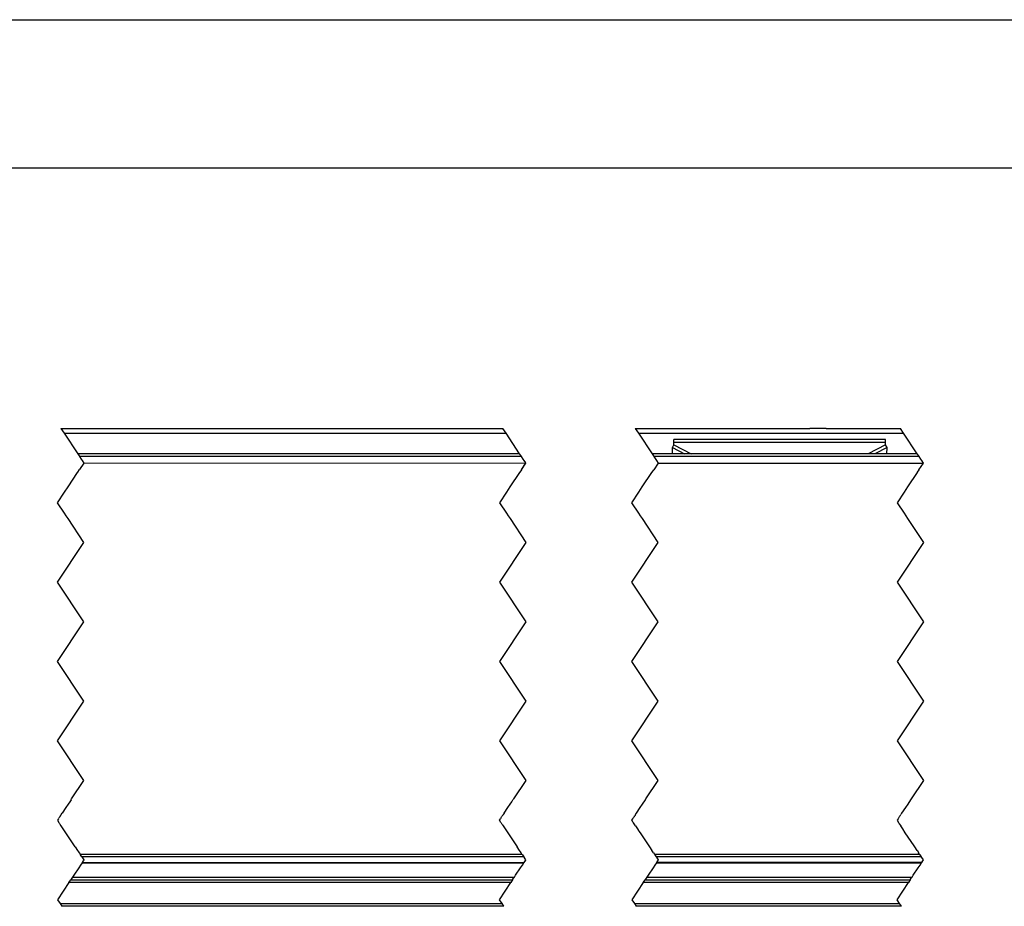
# Model space of a CAD drawing. Header units: millimetres. Extents: x -418 to 2050, y -784 to 1107.
# Tile 18 of 61: x 193 to 268, y 24 to 91. Entities that reach past the tile are written whole.
import ezdxf

# ---------------------------------------------------------------- set-up
doc = ezdxf.new("R2010")
doc.units = ezdxf.units.MM
doc.linetypes.add('DOT_CENTER', pattern=[14, 12, -1, 0, -1])
doc.layers.add('1', color=7, linetype='Continuous')
doc.styles.add('CONVERTER_12', font='txt.shx', dxfattribs={"width": 0.9})
doc.dimstyles.new('ME10_DIM_25', dxfattribs={"dimtxt": 2, "dimasz": 2, "dimexe": 1, "dimexo": 1, "dimgap": 1, "dimtad": 1, "dimdsep": 46, "dimtxsty": 'CONVERTER_12', "dimsah": 1, "dimcen": 0.09, "dimclrd": 2, "dimclre": 2, "dimclrt": 2, "dimadec": 0, "dimazin": 0, "dimtol": 1, "dimtp": 0.4, "dimtm": 0.4, "dimtfac": 0.75, "dimtdec": 0, "dimtix": 1, "dimtmove": 0, "dimatfit": 3, "dimfxl": 1, "dimtolj": 1, "dimtzin": 0, "dimarcsym": 0})
doc.dimstyles.get("Standard").update_dxf_attribs({"dimtxt": 0.18, "dimasz": 0.18, "dimexe": 0.18, "dimexo": 0.0625, "dimgap": 0.09, "dimtad": 0, "dimtih": 1, "dimtoh": 1, "dimdec": 4, "dimzin": 0, "dimdsep": 46, "dimtxsty": 'Standard', "dimcen": 0.09, "dimadec": 0, "dimazin": 0, "dimtfac": 1, "dimtdec": 4, "dimtofl": 0, "dimtmove": 0, "dimatfit": 3, "dimfxl": 1, "dimtolj": 1, "dimtzin": 0, "dimarcsym": 0})

# ---------------------------------------------------------------- blocks, each defined once
blk = doc.blocks.new('REGLA_SV2-1340__16', base_point=(-302.89, 26.248))
at = {"color": 2, "linetype": 'DOT_CENTER'}
for p, q in [((197.578, 58.452), (197.683, 58.294)), ((197.683, 58.294), (197.711, 58.252)), ((197.711, 58.252), (197.848, 58.048)), ((197.848, 58.048), (197.915, 57.947)), ((231.07, 58.294), (230.965, 58.452)), ((231.098, 58.252), (231.07, 58.294)), ((231.235, 58.048), (231.098, 58.252)), ((231.302, 57.947), (231.235, 58.048)), ((240.965, 58.452), (241.07, 58.294)), ((241.07, 58.294), (241.098, 58.252)), ((241.098, 58.252), (241.302, 57.947)), ((261.107, 58.294), (261.001, 58.452)), ((261.135, 58.252), (261.107, 58.294)), ((261.271, 58.048), (261.135, 58.252)), ((261.338, 57.947), (261.271, 58.048)), ((198.046, 57.75), (197.711, 57.248)), ((197.915, 57.947), (198.046, 57.75)), ((231.092, 57.238), (231.427, 57.759)), ((231.427, 57.759), (231.302, 57.947)), ((241.433, 57.75), (241.092, 57.238)), ((241.302, 57.947), (241.433, 57.75)), ((261.128, 57.238), (261.47, 57.75)), ((261.47, 57.75), (261.338, 57.947)), ((196.845, 55.948), (197.572, 57.038)), ((197.572, 57.038), (197.58, 57.05)), ((197.58, 57.05), (197.711, 57.248)), ((230.958, 57.038), (230.231, 55.948)), ((230.966, 57.05), (230.958, 57.038)), ((231.092, 57.238), (230.966, 57.05)), ((240.231, 55.948), (240.958, 57.038)), ((240.958, 57.038), (240.966, 57.05)), ((240.966, 57.05), (241.092, 57.238)), ((260.995, 57.038), (260.268, 55.948)), ((261.003, 57.05), (260.995, 57.038)), ((261.128, 57.238), (261.003, 57.05)), ((196.578, 55.548), (196.845, 55.948)), ((230.231, 55.948), (229.965, 55.548)), ((240.098, 55.748), (240.231, 55.948)), ((260.268, 55.948), (260.135, 55.748)), ((196.046, 54.75), (196.578, 55.548)), ((229.965, 55.548), (229.433, 54.75)), ((239.433, 54.75), (239.965, 55.548)), ((239.965, 55.548), (240.098, 55.748)), ((260.001, 55.548), (259.47, 54.75)), ((260.135, 55.748), (260.001, 55.548)), ((196.581, 53.948), (196.046, 54.75)), ((229.433, 54.75), (229.968, 53.948)), ((239.968, 53.948), (239.433, 54.75)), ((259.47, 54.75), (260.005, 53.948)), ((196.715, 53.748), (196.581, 53.948)), ((196.848, 53.548), (196.715, 53.748)), ((229.968, 53.948), (230.101, 53.748)), ((230.101, 53.748), (230.235, 53.548)), ((240.101, 53.748), (239.968, 53.948)), ((240.235, 53.548), (240.101, 53.748)), ((260.005, 53.948), (260.138, 53.748)), ((260.138, 53.748), (260.271, 53.548)), ((198.046, 51.75), (196.848, 53.548)), ((230.235, 53.548), (231.433, 51.75)), ((241.433, 51.75), (240.235, 53.548)), ((260.271, 53.548), (261.47, 51.75)), ((196.046, 48.75), (198.046, 51.75)), ((231.433, 51.75), (229.433, 48.75)), ((239.433, 48.75), (241.433, 51.75)), ((261.47, 51.75), (259.47, 48.75)), ((198.046, 45.75), (196.046, 48.75)), ((229.433, 48.75), (231.433, 45.75)), ((241.433, 45.75), (239.433, 48.75)), ((259.47, 48.75), (261.47, 45.75)), ((196.046, 42.75), (198.046, 45.75)), ((231.433, 45.75), (229.433, 42.75)), ((239.433, 42.75), (241.433, 45.75)), ((261.47, 45.75), (259.47, 42.75)), ((198.046, 39.75), (196.046, 42.75)), ((229.433, 42.75), (231.433, 39.75)), ((241.433, 39.75), (239.433, 42.75)), ((259.47, 42.75), (261.47, 39.75)), ((196.046, 36.75), (198.046, 39.75)), ((231.433, 39.75), (229.433, 36.75)), ((239.433, 36.75), (241.433, 39.75)), ((261.47, 39.75), (259.47, 36.75)), ((198.046, 33.75), (196.046, 36.75)), ((229.433, 36.75), (231.433, 33.75)), ((241.433, 33.75), (239.433, 36.75)), ((259.47, 36.75), (261.47, 33.75)), ((197.12, 32.36), (198.046, 33.75)), ((231.433, 33.75), (230.506, 32.36)), ((240.506, 32.36), (241.433, 33.75)), ((261.47, 33.75), (260.543, 32.36)), ((196.982, 32.154), (196.853, 31.96)), ((197.072, 32.289), (196.982, 32.154)), ((197.072, 32.289), (197.091, 32.317)), ((197.091, 32.317), (197.12, 32.36)), ((230.24, 31.96), (230.369, 32.154)), ((230.369, 32.154), (230.459, 32.289)), ((230.478, 32.317), (230.459, 32.289)), ((230.506, 32.36), (230.478, 32.317)), ((240.24, 31.96), (240.459, 32.289)), ((240.459, 32.289), (240.506, 32.36)), ((260.495, 32.289), (260.276, 31.96)), ((260.543, 32.36), (260.495, 32.289)), ((196.335, 31.183), (196.399, 31.279)), ((196.692, 31.718), (196.399, 31.279)), ((196.853, 31.96), (196.692, 31.718)), ((229.786, 31.279), (229.722, 31.183)), ((229.786, 31.279), (230.079, 31.718)), ((230.079, 31.718), (230.24, 31.96)), ((239.722, 31.183), (239.786, 31.279)), ((239.786, 31.279), (240.079, 31.718)), ((240.079, 31.718), (240.24, 31.96)), ((259.822, 31.279), (259.758, 31.183)), ((260.115, 31.718), (259.822, 31.279)), ((260.276, 31.96), (260.115, 31.718)), ((196.126, 30.869), (196.046, 30.75)), ((196.046, 30.75), (196.152, 30.592)), ((196.126, 30.869), (196.154, 30.911)), ((196.181, 30.548), (196.152, 30.592)), ((196.178, 30.948), (196.154, 30.911)), ((196.218, 31.007), (196.178, 30.948)), ((196.203, 30.515), (196.181, 30.548)), ((196.222, 30.487), (196.203, 30.515)), ((196.218, 31.007), (196.242, 31.043)), ((196.242, 31.043), (196.265, 31.077)), ((196.265, 31.077), (196.272, 31.088)), ((196.272, 31.088), (196.292, 31.118)), ((196.292, 31.118), (196.311, 31.147)), ((196.311, 31.147), (196.335, 31.183)), ((229.433, 30.75), (229.512, 30.869)), ((229.538, 30.592), (229.433, 30.75)), ((229.54, 30.911), (229.512, 30.869)), ((229.538, 30.592), (229.568, 30.548)), ((229.54, 30.911), (229.565, 30.948)), ((229.565, 30.948), (229.604, 31.007)), ((229.568, 30.548), (229.589, 30.515)), ((229.589, 30.515), (229.608, 30.487)), ((229.628, 31.043), (229.604, 31.007)), ((229.651, 31.077), (229.628, 31.043)), ((229.658, 31.088), (229.651, 31.077)), ((229.678, 31.118), (229.658, 31.088)), ((229.697, 31.147), (229.678, 31.118)), ((229.722, 31.183), (229.697, 31.147)), ((239.433, 30.75), (239.512, 30.869)), ((239.538, 30.592), (239.433, 30.75)), ((239.512, 30.869), (239.54, 30.911)), ((239.568, 30.548), (239.538, 30.592)), ((239.54, 30.911), (239.565, 30.948)), ((239.565, 30.948), (239.604, 31.007)), ((239.608, 30.487), (239.568, 30.548)), ((239.604, 31.007), (239.628, 31.043)), ((239.628, 31.043), (239.651, 31.077)), ((239.651, 31.077), (239.658, 31.088)), ((239.681, 31.122), (239.658, 31.088)), ((239.697, 31.147), (239.681, 31.122)), ((239.722, 31.183), (239.697, 31.147)), ((259.549, 30.869), (259.47, 30.75)), ((259.47, 30.75), (259.575, 30.592)), ((259.577, 30.911), (259.549, 30.869)), ((259.575, 30.592), (259.605, 30.548)), ((259.601, 30.948), (259.577, 30.911)), ((259.641, 31.007), (259.601, 30.948)), ((259.605, 30.548), (259.645, 30.487)), ((259.665, 31.043), (259.641, 31.007)), ((259.688, 31.077), (259.665, 31.043)), ((259.695, 31.088), (259.688, 31.077)), ((259.695, 31.088), (259.717, 31.122)), ((259.717, 31.122), (259.734, 31.147)), ((259.734, 31.147), (259.758, 31.183)), ((196.222, 30.487), (196.261, 30.428)), ((196.333, 30.32), (196.261, 30.428)), ((196.475, 30.107), (196.333, 30.32)), ((196.58, 29.95), (196.475, 30.107)), ((197.334, 28.819), (196.58, 29.95)), ((229.647, 30.428), (229.608, 30.487)), ((229.647, 30.428), (229.719, 30.32)), ((229.719, 30.32), (229.862, 30.107)), ((229.862, 30.107), (229.966, 29.95)), ((229.966, 29.95), (230.72, 28.819)), ((239.719, 30.32), (239.608, 30.487)), ((239.719, 30.32), (239.862, 30.107)), ((239.862, 30.107), (239.941, 29.988)), ((239.941, 29.988), (239.958, 29.963)), ((239.958, 29.963), (239.966, 29.95)), ((239.966, 29.95), (239.975, 29.937)), ((239.975, 29.937), (240.057, 29.813)), ((240.057, 29.813), (240.72, 28.819)), ((259.645, 30.487), (259.756, 30.32)), ((259.898, 30.107), (259.756, 30.32)), ((259.978, 29.988), (259.898, 30.107)), ((259.994, 29.963), (259.978, 29.988)), ((260.003, 29.95), (259.994, 29.963)), ((260.012, 29.937), (260.003, 29.95)), ((260.094, 29.813), (260.012, 29.937)), ((260.757, 28.819), (260.094, 29.813)), ((197.391, 28.733), (197.334, 28.819)), ((197.391, 28.733), (197.574, 28.459)), ((197.574, 28.459), (197.642, 28.356)), ((197.642, 28.356), (197.683, 28.296)), ((197.683, 28.296), (197.753, 28.19)), ((230.72, 28.819), (230.777, 28.733)), ((230.96, 28.459), (230.777, 28.733)), ((231.029, 28.356), (230.96, 28.459)), ((231.069, 28.296), (231.029, 28.356)), ((231.14, 28.19), (231.069, 28.296)), ((240.72, 28.819), (240.777, 28.733)), ((240.777, 28.733), (240.96, 28.459)), ((241.029, 28.356), (240.96, 28.459)), ((241.069, 28.296), (241.029, 28.356)), ((241.069, 28.296), (241.14, 28.19)), ((260.814, 28.733), (260.757, 28.819)), ((260.997, 28.459), (260.814, 28.733)), ((260.997, 28.459), (261.066, 28.356)), ((261.066, 28.356), (261.106, 28.296)), ((261.177, 28.19), (261.106, 28.296)), ((197.753, 28.19), (197.775, 28.157)), ((197.787, 28.138), (197.775, 28.157)), ((197.894, 27.978), (197.787, 28.138)), ((197.903, 27.535), (197.787, 27.361)), ((197.908, 27.957), (197.894, 27.978)), ((197.921, 27.562), (197.903, 27.535)), ((197.908, 27.957), (197.989, 27.835)), ((198.002, 27.684), (197.921, 27.562)), ((197.989, 27.835), (198.046, 27.75)), ((198.009, 27.694), (198.002, 27.684)), ((198.046, 27.75), (198.009, 27.694)), ((231.161, 28.157), (231.14, 28.19)), ((231.161, 28.157), (231.174, 28.138)), ((231.173, 27.361), (231.29, 27.535)), ((231.174, 28.138), (231.281, 27.978)), ((231.281, 27.978), (231.295, 27.957)), ((231.29, 27.535), (231.308, 27.562)), ((231.376, 27.835), (231.295, 27.957)), ((231.308, 27.562), (231.389, 27.684)), ((231.433, 27.75), (231.376, 27.835)), ((231.389, 27.684), (231.395, 27.694)), ((231.395, 27.694), (231.433, 27.75)), ((241.14, 28.19), (241.165, 28.151)), ((241.165, 28.151), (241.174, 28.138)), ((241.29, 27.535), (241.173, 27.361)), ((241.174, 28.138), (241.281, 27.978)), ((241.281, 27.978), (241.295, 27.957)), ((241.302, 27.554), (241.29, 27.535)), ((241.295, 27.957), (241.376, 27.835)), ((241.389, 27.684), (241.302, 27.554)), ((241.376, 27.835), (241.433, 27.75)), ((241.395, 27.694), (241.389, 27.684)), ((241.433, 27.75), (241.395, 27.694)), ((261.202, 28.151), (261.177, 28.19)), ((261.211, 28.138), (261.202, 28.151)), ((261.21, 27.361), (261.326, 27.535)), ((261.318, 27.978), (261.211, 28.138)), ((261.332, 27.957), (261.318, 27.978)), ((261.326, 27.535), (261.339, 27.554)), ((261.413, 27.835), (261.332, 27.957)), ((261.339, 27.554), (261.425, 27.684)), ((261.47, 27.75), (261.413, 27.835)), ((261.425, 27.684), (261.432, 27.694)), ((261.432, 27.694), (261.47, 27.75)), ((197.653, 27.161), (197.276, 26.594)), ((197.787, 27.361), (197.653, 27.161)), ((230.662, 26.594), (231.04, 27.161)), ((231.04, 27.161), (231.173, 27.361)), ((241.04, 27.161), (240.662, 26.594)), ((241.173, 27.361), (241.04, 27.161)), ((260.699, 26.594), (261.077, 27.161)), ((261.077, 27.161), (261.21, 27.361)), ((197.124, 26.366), (197.048, 26.252)), ((197.181, 26.452), (197.124, 26.366)), ((197.276, 26.594), (197.181, 26.452)), ((230.435, 26.252), (230.51, 26.366)), ((230.51, 26.366), (230.568, 26.452)), ((230.568, 26.452), (230.662, 26.594)), ((240.51, 26.366), (240.435, 26.252)), ((240.568, 26.452), (240.51, 26.366)), ((240.662, 26.594), (240.568, 26.452)), ((260.471, 26.252), (260.547, 26.366)), ((260.547, 26.366), (260.605, 26.452)), ((260.605, 26.452), (260.699, 26.594))]:
    blk.add_line(p, q, dxfattribs=at)
at = {"color": 7, "linetype": 'Continuous'}
for p, q in [((230.965, 58.452), (197.578, 58.452)), ((261.001, 58.452), (240.965, 58.452)), ((198.046, 57.75), (231.427, 57.759)), ((241.433, 57.75), (261.47, 57.75)), ((197.903, 27.535), (231.29, 27.535)), ((241.29, 27.535), (261.326, 27.535)), ((197.048, 26.252), (230.435, 26.252)), ((240.435, 26.252), (260.471, 26.252))]:
    blk.add_line(p, q, dxfattribs=at)
at = {"color": 3, "linetype": 'Continuous'}
for p, q in [((231.098, 58.252), (197.711, 58.252)), ((242.519, 58.248), (241.098, 58.252)), ((242.635, 58.248), (242.519, 58.248)), ((248.916, 58.248), (242.635, 58.248)), ((252.304, 58.248), (248.916, 58.248)), ((253.813, 58.248), (252.304, 58.248)), ((261.135, 58.252), (253.813, 58.248)), ((231.161, 28.157), (197.775, 28.157)), ((231.281, 27.978), (197.894, 27.978)), ((197.921, 27.562), (231.308, 27.562)), ((261.202, 28.151), (241.165, 28.151)), ((261.318, 27.978), (241.281, 27.978)), ((261.339, 27.554), (241.302, 27.554)), ((197.181, 26.452), (230.568, 26.452)), ((240.568, 26.452), (260.605, 26.452))]:
    blk.add_line(p, q, dxfattribs=at)
blk = doc.blocks.new('SOPORTE_SV2__18', base_point=(-302.89, 24.248))
at = {"color": 2, "linetype": 'DOT_CENTER'}
for p, q in [((196.315, 60.348), (196.55, 59.994)), ((229.937, 59.994), (229.701, 60.348)), ((239.701, 60.348), (239.937, 59.994)), ((259.973, 59.994), (259.738, 60.348)), ((196.55, 59.994), (197.578, 58.452)), ((230.965, 58.452), (229.937, 59.994)), ((239.937, 59.994), (240.965, 58.452)), ((261.001, 58.452), (259.973, 59.994)), ((197.578, 58.452), (197.683, 58.294)), ((197.683, 58.294), (197.711, 58.252)), ((197.711, 58.252), (197.848, 58.048)), ((231.07, 58.294), (230.965, 58.452)), ((231.098, 58.252), (231.07, 58.294)), ((231.235, 58.048), (231.098, 58.252)), ((240.965, 58.452), (241.07, 58.294)), ((241.07, 58.294), (241.098, 58.252)), ((261.107, 58.294), (261.001, 58.452)), ((261.135, 58.252), (261.107, 58.294)), ((261.271, 58.048), (261.135, 58.252)), ((198.046, 57.75), (197.711, 57.248)), ((231.092, 57.238), (231.433, 57.75)), ((241.433, 57.75), (241.092, 57.238)), ((261.128, 57.238), (261.47, 57.75)), ((196.845, 55.948), (197.572, 57.038)), ((197.572, 57.038), (197.58, 57.05)), ((197.58, 57.05), (197.711, 57.248)), ((230.958, 57.038), (230.231, 55.948)), ((230.966, 57.05), (230.958, 57.038)), ((231.092, 57.238), (230.966, 57.05)), ((240.231, 55.948), (240.958, 57.038)), ((240.958, 57.038), (240.966, 57.05)), ((240.966, 57.05), (241.092, 57.238)), ((260.995, 57.038), (260.268, 55.948)), ((261.003, 57.05), (260.995, 57.038)), ((261.128, 57.238), (261.003, 57.05)), ((196.046, 54.75), (196.578, 55.548)), ((229.965, 55.548), (229.433, 54.75)), ((239.433, 54.75), (239.965, 55.548)), ((239.965, 55.548), (240.098, 55.748)), ((260.001, 55.548), (259.47, 54.75)), ((260.135, 55.748), (260.001, 55.548)), ((196.581, 53.948), (196.046, 54.75)), ((229.433, 54.75), (229.968, 53.948)), ((239.968, 53.948), (239.433, 54.75)), ((259.47, 54.75), (260.005, 53.948)), ((196.715, 53.748), (196.581, 53.948)), ((196.848, 53.548), (196.715, 53.748)), ((229.968, 53.948), (230.101, 53.748)), ((230.101, 53.748), (230.235, 53.548)), ((240.101, 53.748), (239.968, 53.948)), ((240.235, 53.548), (240.101, 53.748)), ((260.005, 53.948), (260.138, 53.748)), ((260.138, 53.748), (260.271, 53.548)), ((198.046, 51.75), (196.848, 53.548)), ((230.235, 53.548), (231.433, 51.75)), ((241.433, 51.75), (240.235, 53.548)), ((260.271, 53.548), (261.47, 51.75)), ((196.046, 48.75), (198.046, 51.75)), ((231.433, 51.75), (229.433, 48.75)), ((239.433, 48.75), (241.433, 51.75)), ((261.47, 51.75), (259.47, 48.75)), ((198.046, 45.75), (196.046, 48.75)), ((229.433, 48.75), (231.433, 45.75)), ((241.433, 45.75), (239.433, 48.75)), ((259.47, 48.75), (261.47, 45.75)), ((196.046, 42.75), (198.046, 45.75)), ((231.433, 45.75), (229.433, 42.75)), ((239.433, 42.75), (241.433, 45.75)), ((261.47, 45.75), (259.47, 42.75)), ((198.046, 39.75), (196.046, 42.75)), ((229.433, 42.75), (231.433, 39.75)), ((241.433, 39.75), (239.433, 42.75)), ((259.47, 42.75), (261.47, 39.75)), ((196.046, 36.75), (198.046, 39.75)), ((231.433, 39.75), (229.433, 36.75)), ((239.433, 36.75), (241.433, 39.75)), ((261.47, 39.75), (259.47, 36.75)), ((198.046, 33.75), (196.046, 36.75)), ((229.433, 36.75), (231.433, 33.75)), ((241.433, 33.75), (239.433, 36.75)), ((259.47, 36.75), (261.47, 33.75)), ((197.12, 32.36), (198.046, 33.75)), ((231.433, 33.75), (230.506, 32.36)), ((240.506, 32.36), (241.433, 33.75)), ((261.47, 33.75), (260.543, 32.36)), ((196.982, 32.154), (196.853, 31.96)), ((197.072, 32.289), (196.982, 32.154)), ((197.072, 32.289), (197.091, 32.317)), ((197.091, 32.317), (197.12, 32.36)), ((230.24, 31.96), (230.369, 32.154)), ((230.369, 32.154), (230.459, 32.289)), ((230.478, 32.317), (230.459, 32.289)), ((230.506, 32.36), (230.478, 32.317)), ((240.24, 31.96), (240.459, 32.289)), ((240.459, 32.289), (240.506, 32.36)), ((260.495, 32.289), (260.276, 31.96)), ((260.543, 32.36), (260.495, 32.289)), ((196.335, 31.183), (196.399, 31.279)), ((196.692, 31.718), (196.399, 31.279)), ((196.853, 31.96), (196.692, 31.718)), ((229.786, 31.279), (229.722, 31.183)), ((229.786, 31.279), (230.079, 31.718)), ((230.079, 31.718), (230.24, 31.96)), ((239.722, 31.183), (239.786, 31.279)), ((239.786, 31.279), (240.079, 31.718)), ((240.079, 31.718), (240.24, 31.96)), ((259.822, 31.279), (259.758, 31.183)), ((260.115, 31.718), (259.822, 31.279)), ((260.276, 31.96), (260.115, 31.718)), ((196.218, 31.007), (196.178, 30.948)), ((196.203, 30.515), (196.181, 30.548)), ((196.222, 30.487), (196.203, 30.515)), ((196.218, 31.007), (196.242, 31.043)), ((196.242, 31.043), (196.265, 31.077)), ((196.265, 31.077), (196.272, 31.088)), ((196.272, 31.088), (196.292, 31.118)), ((196.292, 31.118), (196.311, 31.147)), ((196.311, 31.147), (196.335, 31.183)), ((229.565, 30.948), (229.604, 31.007)), ((229.568, 30.548), (229.589, 30.515)), ((229.589, 30.515), (229.608, 30.487)), ((229.628, 31.043), (229.604, 31.007)), ((229.651, 31.077), (229.628, 31.043)), ((229.658, 31.088), (229.651, 31.077)), ((229.678, 31.118), (229.658, 31.088)), ((229.697, 31.147), (229.678, 31.118)), ((229.722, 31.183), (229.697, 31.147)), ((239.565, 30.948), (239.604, 31.007)), ((239.608, 30.487), (239.568, 30.548)), ((239.604, 31.007), (239.628, 31.043)), ((239.628, 31.043), (239.651, 31.077)), ((239.651, 31.077), (239.658, 31.088)), ((239.681, 31.122), (239.658, 31.088)), ((239.697, 31.147), (239.681, 31.122)), ((239.722, 31.183), (239.697, 31.147)), ((259.641, 31.007), (259.601, 30.948)), ((259.605, 30.548), (259.645, 30.487)), ((259.665, 31.043), (259.641, 31.007)), ((259.688, 31.077), (259.665, 31.043)), ((259.695, 31.088), (259.688, 31.077)), ((259.695, 31.088), (259.717, 31.122)), ((259.717, 31.122), (259.734, 31.147)), ((259.734, 31.147), (259.758, 31.183)), ((196.222, 30.487), (196.261, 30.428)), ((196.333, 30.32), (196.261, 30.428)), ((196.475, 30.107), (196.333, 30.32)), ((196.58, 29.95), (196.475, 30.107)), ((197.334, 28.819), (196.58, 29.95)), ((229.647, 30.428), (229.608, 30.487)), ((229.647, 30.428), (229.719, 30.32)), ((229.719, 30.32), (229.862, 30.107)), ((229.862, 30.107), (229.966, 29.95)), ((229.966, 29.95), (230.72, 28.819)), ((239.719, 30.32), (239.608, 30.487)), ((239.719, 30.32), (239.862, 30.107)), ((239.862, 30.107), (239.941, 29.988)), ((239.941, 29.988), (239.958, 29.963)), ((239.958, 29.963), (239.966, 29.95)), ((239.966, 29.95), (239.975, 29.937)), ((239.975, 29.937), (240.057, 29.813)), ((240.057, 29.813), (240.72, 28.819)), ((259.645, 30.487), (259.756, 30.32)), ((259.898, 30.107), (259.756, 30.32)), ((259.978, 29.988), (259.898, 30.107)), ((259.994, 29.963), (259.978, 29.988)), ((260.003, 29.95), (259.994, 29.963)), ((260.012, 29.937), (260.003, 29.95)), ((260.094, 29.813), (260.012, 29.937)), ((260.757, 28.819), (260.094, 29.813)), ((197.391, 28.733), (197.334, 28.819)), ((197.391, 28.733), (197.574, 28.459)), ((197.574, 28.459), (197.642, 28.356)), ((197.642, 28.356), (197.683, 28.296)), ((197.683, 28.296), (197.753, 28.19)), ((230.72, 28.819), (230.777, 28.733)), ((230.96, 28.459), (230.777, 28.733)), ((231.029, 28.356), (230.96, 28.459)), ((231.069, 28.296), (231.029, 28.356)), ((231.14, 28.19), (231.069, 28.296)), ((240.72, 28.819), (240.777, 28.733)), ((240.777, 28.733), (240.96, 28.459)), ((241.029, 28.356), (240.96, 28.459)), ((241.069, 28.296), (241.029, 28.356)), ((241.069, 28.296), (241.14, 28.19)), ((260.814, 28.733), (260.757, 28.819)), ((260.997, 28.459), (260.814, 28.733)), ((260.997, 28.459), (261.066, 28.356)), ((261.066, 28.356), (261.106, 28.296)), ((261.177, 28.19), (261.106, 28.296)), ((197.753, 28.19), (197.775, 28.157)), ((197.787, 28.138), (197.775, 28.157)), ((197.894, 27.978), (197.787, 28.138)), ((197.903, 27.535), (197.787, 27.361)), ((197.908, 27.957), (197.894, 27.978)), ((197.921, 27.562), (197.903, 27.535)), ((197.908, 27.957), (197.989, 27.835)), ((198.002, 27.684), (197.921, 27.562)), ((197.989, 27.835), (198.046, 27.75)), ((198.009, 27.694), (198.002, 27.684)), ((198.046, 27.75), (198.009, 27.694)), ((231.161, 28.157), (231.14, 28.19)), ((231.161, 28.157), (231.174, 28.138)), ((231.173, 27.361), (231.29, 27.535)), ((231.174, 28.138), (231.281, 27.978)), ((231.281, 27.978), (231.295, 27.957)), ((231.29, 27.535), (231.308, 27.562)), ((231.376, 27.835), (231.295, 27.957)), ((231.308, 27.562), (231.389, 27.684)), ((231.433, 27.75), (231.376, 27.835)), ((231.389, 27.684), (231.395, 27.694)), ((231.395, 27.694), (231.433, 27.75)), ((241.14, 28.19), (241.165, 28.151)), ((241.165, 28.151), (241.174, 28.138)), ((241.29, 27.535), (241.173, 27.361)), ((241.174, 28.138), (241.281, 27.978)), ((241.281, 27.978), (241.295, 27.957)), ((241.302, 27.554), (241.29, 27.535)), ((241.295, 27.957), (241.376, 27.835)), ((241.389, 27.684), (241.302, 27.554)), ((241.376, 27.835), (241.433, 27.75)), ((241.395, 27.694), (241.389, 27.684)), ((241.433, 27.75), (241.395, 27.694)), ((261.202, 28.151), (261.177, 28.19)), ((261.211, 28.138), (261.202, 28.151)), ((261.21, 27.361), (261.326, 27.535)), ((261.318, 27.978), (261.211, 28.138)), ((261.332, 27.957), (261.318, 27.978)), ((261.326, 27.535), (261.339, 27.554)), ((261.413, 27.835), (261.332, 27.957)), ((261.339, 27.554), (261.425, 27.684)), ((261.47, 27.75), (261.413, 27.835)), ((261.425, 27.684), (261.432, 27.694)), ((261.432, 27.694), (261.47, 27.75)), ((197.653, 27.161), (197.276, 26.594)), ((197.787, 27.361), (197.653, 27.161)), ((230.662, 26.594), (231.04, 27.161)), ((231.04, 27.161), (231.173, 27.361)), ((241.04, 27.161), (240.662, 26.594)), ((241.173, 27.361), (241.04, 27.161)), ((260.699, 26.594), (261.077, 27.161)), ((261.077, 27.161), (261.21, 27.361)), ((196.911, 26.048), (196.046, 24.75)), ((196.911, 26.048), (197.048, 26.252)), ((197.124, 26.366), (197.048, 26.252)), ((197.181, 26.452), (197.124, 26.366)), ((197.276, 26.594), (197.181, 26.452)), ((229.433, 24.75), (230.298, 26.048)), ((230.435, 26.252), (230.298, 26.048)), ((230.435, 26.252), (230.51, 26.366)), ((230.51, 26.366), (230.568, 26.452)), ((230.568, 26.452), (230.662, 26.594)), ((240.298, 26.048), (239.433, 24.75)), ((240.298, 26.048), (240.435, 26.252)), ((240.51, 26.366), (240.435, 26.252)), ((240.568, 26.452), (240.51, 26.366)), ((240.662, 26.594), (240.568, 26.452)), ((259.47, 24.75), (260.335, 26.048)), ((260.471, 26.252), (260.335, 26.048)), ((260.471, 26.252), (260.547, 26.366)), ((260.547, 26.366), (260.605, 26.452)), ((260.605, 26.452), (260.699, 26.594)), ((196.046, 24.75), (196.248, 24.448)), ((229.635, 24.448), (229.433, 24.75)), ((239.433, 24.75), (239.635, 24.448)), ((259.671, 24.448), (259.47, 24.75)), ((196.248, 24.448), (196.381, 24.248)), ((229.768, 24.248), (229.635, 24.448)), ((239.635, 24.448), (239.768, 24.248)), ((259.805, 24.248), (259.671, 24.448))]:
    blk.add_line(p, q, dxfattribs=at)
at = {"color": 7, "linetype": 'Continuous'}
for p, q in [((196.315, 60.348), (229.701, 60.348)), ((239.701, 60.348), (252.876, 60.348)), ((254.11, 60.348), (252.876, 60.348)), ((254.11, 60.348), (259.738, 60.348)), ((258.61, 59.522), (242.61, 59.522)), ((242.61, 59.305), (242.61, 59.522)), ((258.61, 59.305), (258.61, 59.522)), ((242.501, 58.925), (242.61, 59.131)), ((242.514, 58.452), (242.501, 58.925)), ((242.61, 59.131), (242.61, 59.305)), ((258.61, 59.131), (258.61, 59.305)), ((258.719, 58.925), (258.61, 59.131)), ((258.706, 58.452), (258.719, 58.925)), ((197.048, 26.252), (230.435, 26.252)), ((240.435, 26.252), (260.471, 26.252)), ((229.768, 24.248), (196.381, 24.248)), ((259.805, 24.248), (239.768, 24.248))]:
    blk.add_line(p, q, dxfattribs=at)
at = {"color": 3, "linetype": 'Continuous'}
for p, q in [((196.55, 59.994), (229.937, 59.994)), ((239.937, 59.994), (259.973, 59.994)), ((242.501, 58.925), (243.413, 58.452)), ((258.61, 59.305), (242.61, 59.305)), ((242.61, 59.131), (243.92, 58.452)), ((258.61, 59.131), (257.3, 58.452)), ((258.719, 58.925), (257.807, 58.452)), ((231.098, 58.252), (197.711, 58.252)), ((242.519, 58.248), (241.098, 58.252)), ((242.635, 58.248), (242.519, 58.248)), ((248.916, 58.248), (242.635, 58.248)), ((253.813, 58.248), (252.304, 58.248)), ((261.135, 58.252), (253.813, 58.248)), ((230.298, 26.048), (196.911, 26.048)), ((260.335, 26.048), (240.298, 26.048)), ((196.248, 24.448), (229.635, 24.448)), ((239.635, 24.448), (259.671, 24.448))]:
    blk.add_line(p, q, dxfattribs=at)
blk = doc.blocks.new('REGLA_SV2-1340mm__19', base_point=(-302.89, 4.152))
for name, p in [('SOPORTE_SV2__18', (-302.89, 24.248)), ('REGLA_SV2-1340__16', (-302.89, 26.248))]:
    blk.add_blockref(name, p)
blk = doc.blocks.new('*D89')
at = {"layer": '1', "color": 2, "linetype": 'Continuous'}
for p, q in [((-302.89, 58.417), (-302.89, 92.255)), ((348.11, 58.417), (348.11, 92.255)), ((-302.89, 91.255), (348.11, 91.255))]:
    blk.add_line(p, q, dxfattribs=at)
at = {"layer": '1', "color": 2}
for points in [[(-300.89, 91.519), (-300.89, 90.992), (-302.89, 91.255)], [(346.11, 90.992), (346.11, 91.519), (348.11, 91.255)]]:
    blk.add_solid(points, dxfattribs=at)
at = {"layer": '1', "color": 2, "insert": (14.498, 92.255), "char_height": 2, "attachment_point": 7, "rotation": 0.00014, "line_spacing_factor": 0.60024, "style": 'CONVERTER_12'}
blk.add_mtext('\\C2;(CM+105)\\C2;\\H1.5;{\\Fgdt;`}0,4', dxfattribs=at)
blk = doc.blocks.new('Front1', base_point=(-215.39, 32.25))
blk.add_blockref('REGLA_SV2-1340mm__19', (-302.89, 4.152))
at = {"layer": '1'}
dim = blk.add_linear_dim(base=(-302.89, 91.255), p1=(348.11, 57.417), p2=(-302.89, 57.417), text='(CM+105)', dimstyle='ME10_DIM_25', dxfattribs=at)
dim.commit()
dim.dimension.update_dxf_attribs({"geometry": '*D89', "text_midpoint": (22.61, 93.255), "text_rotation": 0.00014})
at = {"layer": '1', "color": 2, "linetype": 'Continuous', "has_arrowhead": 0}
blk.add_leader([(330.21, 60.348), (330.21, 80.022), (23.844, 80.022)], dimstyle='Standard', dxfattribs=at)

msp = doc.modelspace()

# ---------------------------------------------------------------- block references
msp.add_blockref('Front1', (-215.39, 32.25))

doc.saveas('drawing.dxf')
